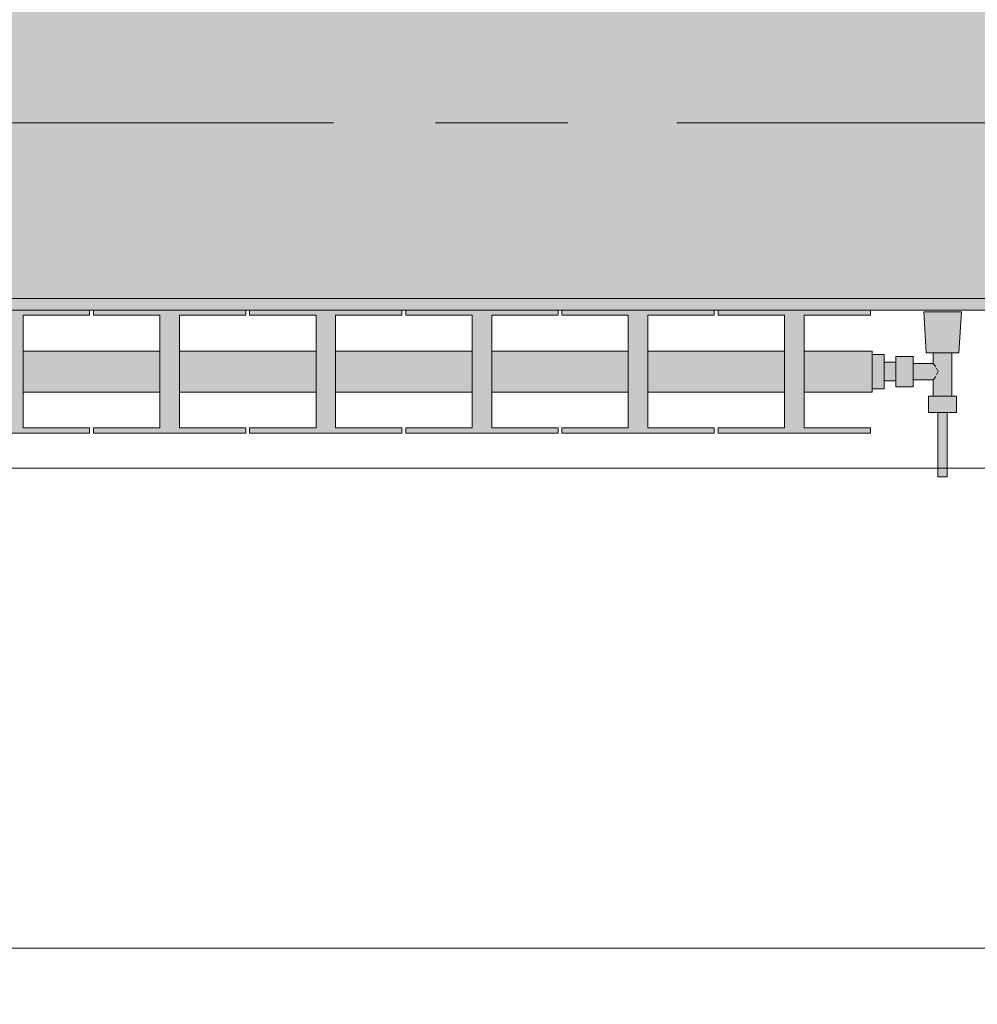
# Model space of a CAD drawing. Header units: metres. Extents: x -3.6 to 84.5, y -11 to 16.8.
# Tile 155 of 225: x 42.2 to 43, y -0.2 to 0.6. Entities that reach past the tile are written whole.
import ezdxf

# ---------------------------------------------------------------- set-up
doc = ezdxf.new("R2010")
doc.units = ezdxf.units.M
doc.header["$MEASUREMENT"] = 0
doc.linetypes.add('Achse', pattern=[0.2, 0.1, -0.05, 0, -0.05])
doc.linetypes.add('Strichlinie doppelt', pattern=[0.546806, 0.264583, -0.105833, 0.070556, -0.105833])
for name, color, linetype in [('155 - Bemaßung_ Beschriftung.Ausbau - Deckenelemente', 7, 'Continuous'), ('451 - Universal.Achsen Raster', 7, 'Continuous'), ('604 - Struktur.Wand Aussen', 7, 'Continuous'), ('608 - Struktur.Träger', 7, 'Continuous'), ('Neubau_801 - HKLSE.Heizung_ Klima_ Lüftung', 7, 'Continuous')]:
    doc.layers.add(name, color=color, linetype=linetype)
doc.styles.add('ERSTELLTER_STIL_2', font='txt')
doc.dimstyles.new('ERSTELLTER_STIL__5', dxfattribs={"dimtxt": 0.1, "dimasz": 0.0532, "dimexe": 0.18, "dimexo": 0.0625, "dimgap": 0, "dimtad": 1, "dimzin": 0, "dimdsep": 46, "dimtxsty": 'ERSTELLTER_STIL_2', "dimblk": 'ARROWHEAD_2', "dimblk1": 'ARROWHEAD_2', "dimblk2": 'ARROWHEAD_2', "dimcen": 0.09, "dimse1": 1, "dimse2": 1, "dimclrd": 256, "dimclre": 256, "dimclrt": 256, "dimazin": 0, "dimtfac": 1, "dimtdec": 4, "dimtmove": 2, "dimatfit": 3, "dimfxl": 1, "dimtolj": 1, "dimtzin": 0, "dimarcsym": 0})
doc.dimstyles.new('ERSTELLTER_STIL__7', dxfattribs={"dimtxt": 0.18, "dimasz": 0.03648, "dimexe": 0.18, "dimexo": 0.0625, "dimgap": 0, "dimtad": 0, "dimtih": 1, "dimtoh": 1, "dimdec": 4, "dimzin": 0, "dimdsep": 46, "dimcen": 0.09, "dimadec": 0, "dimazin": 0, "dimtfac": 1, "dimtdec": 4, "dimtmove": 0, "dimatfit": 3, "dimldrblk": 'ARROWHEAD_11', "dimfxl": 1, "dimtolj": 1, "dimtzin": 0, "dimarcsym": 0})

# ---------------------------------------------------------------- blocks, each defined once
blk = doc.blocks.new('*D166')
at = {"layer": '155 - Bemaßung_ Beschriftung.Ausbau - Deckenelemente', "color": 160, "linetype": 'Continuous', "lineweight": 5, "true_color": 0x3232ff}
for p, q in [((43.26499, 0.33), (43.26499, 0.36423)), ((43.29999, 0.30979), (43.22999, 0.35021)), ((43.31749, 0.33), (43.21249, 0.33)), ((43.26499, 0.255), (43.26499, 0.33)), ((43.22999, 0.27521), (43.29999, 0.23479)), ((43.31749, 0.255), (43.21249, 0.255)), ((43.26499, 0.22077), (43.26499, 0.255))]:
    blk.add_line(p, q, dxfattribs=at)
at = {"layer": '155 - Bemaßung_ Beschriftung.Ausbau - Deckenelemente', "color": 160, "lineweight": 5, "true_color": 0x3232ff, "insert": (43.24607, 0.2622), "char_height": 0.1, "attachment_point": 7, "rotation": 90, "style": 'ERSTELLTER_STIL_2'}
blk.add_mtext('\\A1;{\\pql;\\fArial|b0|i0|c0|p38;7\\fArial|b0|i0|c0|p38;\\A1{\\H.66x;\\S5^  ;}}', dxfattribs=at)
blk = doc.blocks.new('ARROWHEAD_2')
at = {"color": 0, "linetype": 'Continuous', "lineweight": 0}
for p, q in [((-0.378, -0.655), (0.378, 0.655)), ((0, 0), (-1, 0))]:
    blk.add_line(p, q, dxfattribs=at)
blk = doc.blocks.new('ARROWHEAD_11')
at = {"color": 0, "linetype": 'Continuous', "lineweight": 0}
blk.add_line((0, 0), (-1, 0), dxfattribs=at)
at = {"color": 0, "linetype": 'Continuous', "lineweight": 0, "const_width": 0.25, "flags": 128}
blk.add_lwpolyline([(-0.125, 0, 1), (0.125, 0, 1)], format="xyb", close=True, dxfattribs=at)

msp = doc.modelspace()

# ---------------------------------------------------------------- hatches: boundary and pattern name
at = {"layer": '608 - Struktur.Träger', "linetype": 'Continuous', "lineweight": 0, "true_color": 0x000000}
h = msp.add_hatch(dxfattribs=at)
h.set_pattern_fill('Beton__Stahlbeton_0001', color=18, style=0, pattern_type=2)
h.set_pattern_definition([(45, (0, 0), (-0.08485281, 0.08485281), []), (45, (-0.04243, 0.04243), (-0.08485281, 0.08485281), [0.09, -0.03])])
h.paths.add_polyline_path([(0.68999, 0.69998), (0.37999, 0.69998), (0.37999, 0.39998), (0.68999, 0.39998), (3.96999, 0.39998), (4.28999, 0.39998), (7.56999, 0.39998), (7.88999, 0.39998), (11.16999, 0.39998), (11.48999, 0.39998), (14.76999, 0.39998), (15.08999, 0.39998), (18.36999, 0.39998), (18.68999, 0.39998), (21.96999, 0.39998), (22.28999, 0.39998), (25.56999, 0.39998), (25.88999, 0.39998), (29.16999, 0.39998), (29.48999, 0.39998), (32.76999, 0.39998), (33.08999, 0.39998), (36.36999, 0.39998), (36.68999, 0.39998), (39.96999, 0.39998), (40.28999, 0.39998), (43.56999, 0.39998), (43.88999, 0.39998), (47.16999, 0.39998), (47.48999, 0.39998), (50.76999, 0.39998), (51.08999, 0.39998), (51.79999, 0.39998), (51.96999, 0.39998), (54.36999, 0.39998), (54.68999, 0.39998), (57.96999, 0.39998), (58.28999, 0.39998), (61.56999, 0.39998), (61.87999, 0.39998), (61.87999, 0.69998), (61.56999, 0.69998), (58.28999, 0.69998), (57.96999, 0.69998), (54.68999, 0.69998), (54.36999, 0.69998), (51.96999, 0.69998), (51.79999, 0.69998), (51.08999, 0.69998), (50.76999, 0.69998), (47.48999, 0.69998), (47.16999, 0.69998), (43.88999, 0.69998), (43.56999, 0.69998), (40.28999, 0.69998), (39.935, 0.69998), (36.68999, 0.69998), (36.36999, 0.69998), (33.08999, 0.69998), (32.76999, 0.69998), (29.48999, 0.69998), (29.16999, 0.69998), (25.88999, 0.69998), (25.56999, 0.69998), (22.28999, 0.69998), (21.96999, 0.69998), (18.68999, 0.69998), (18.36999, 0.69998), (15.08999, 0.69998), (14.76999, 0.69998), (11.48999, 0.69998), (11.16999, 0.69998), (7.88999, 0.69998), (7.56999, 0.69998), (4.28999, 0.69998), (3.96999, 0.69998)])
h = msp.add_hatch(dxfattribs=at)
h.set_pattern_fill('Gips_0001', color=18, style=0, pattern_type=2)
h.set_pattern_definition([(45, (0, 0), (-0.01767767, 0.01767767), [0, -0.025])])
h.paths.add_polyline_path([(40.28999, 0.39998), (40.28999, 0.38998), (43.56999, 0.38998), (43.56999, 0.39998)])
at = {"layer": 'Neubau_801 - HKLSE.Heizung_ Klima_ Lüftung', "linetype": 'Continuous', "lineweight": 0, "true_color": 0x3a3a3a}
for points in [[(42.94, 0.32), (42.94, 0.355), (42.88167, 0.355), (42.88167, 0.38563), (42.93833, 0.38563), (42.93833, 0.39), (42.80833, 0.39), (42.80833, 0.38563), (42.865, 0.38563), (42.865, 0.355), (42.74833, 0.355), (42.74833, 0.38563), (42.805, 0.38563), (42.805, 0.39), (42.675, 0.39), (42.675, 0.38563), (42.73167, 0.38563), (42.73167, 0.355), (42.615, 0.355), (42.615, 0.38563), (42.67167, 0.38563), (42.67167, 0.39), (42.54167, 0.39), (42.54167, 0.38563), (42.59833, 0.38563), (42.59833, 0.355), (42.48167, 0.355), (42.48167, 0.38563), (42.53833, 0.38563), (42.53833, 0.39), (42.40833, 0.39), (42.40833, 0.38563), (42.465, 0.38563), (42.465, 0.355), (42.34833, 0.355), (42.34833, 0.38563), (42.405, 0.38563), (42.405, 0.39), (42.275, 0.39), (42.275, 0.38563), (42.33167, 0.38563), (42.33167, 0.355), (42.215, 0.355), (42.215, 0.38563), (42.27167, 0.38563), (42.27167, 0.39), (42.14167, 0.39), (42.14167, 0.38563), (42.19833, 0.38563), (42.19833, 0.355), (42.08167, 0.355), (42.08167, 0.38563), (42.13833, 0.38563), (42.13833, 0.39), (42.00833, 0.39), (42.00833, 0.38563), (42.065, 0.38563), (42.065, 0.355), (41.94833, 0.355), (41.94833, 0.38563), (42.005, 0.38563), (42.005, 0.39), (41.875, 0.39), (41.875, 0.38563), (41.93167, 0.38563), (41.93167, 0.355), (41.815, 0.355), (41.815, 0.38563), (41.87167, 0.38563), (41.87167, 0.39), (41.74167, 0.39), (41.74167, 0.38563), (41.79833, 0.38563), (41.79833, 0.355), (41.68167, 0.355), (41.68167, 0.38563), (41.73833, 0.38563), (41.73833, 0.39), (41.60833, 0.39), (41.60833, 0.38563), (41.665, 0.38563), (41.665, 0.355), (41.54833, 0.355), (41.54833, 0.38563), (41.605, 0.38563), (41.605, 0.39), (41.475, 0.39), (41.475, 0.38563), (41.53167, 0.38563), (41.53167, 0.355), (41.415, 0.355), (41.415, 0.38563), (41.47167, 0.38563), (41.47167, 0.39), (41.34167, 0.39), (41.34167, 0.38563), (41.39833, 0.38563), (41.39833, 0.355), (41.28167, 0.355), (41.28167, 0.38563), (41.33833, 0.38563), (41.33833, 0.39), (41.20833, 0.39), (41.20833, 0.38563), (41.265, 0.38563), (41.265, 0.355), (41.14833, 0.355), (41.14833, 0.38563), (41.205, 0.38563), (41.205, 0.39), (41.075, 0.39), (41.075, 0.38563), (41.13167, 0.38563), (41.13167, 0.355), (41.015, 0.355), (41.015, 0.38563), (41.07167, 0.38563), (41.07167, 0.39), (40.94167, 0.39), (40.94167, 0.38563), (40.99833, 0.38563), (40.99833, 0.355), (40.94, 0.355), (40.94, 0.32), (40.99833, 0.32), (40.99833, 0.28938), (40.94167, 0.28938), (40.94167, 0.285), (41.07167, 0.285), (41.07167, 0.28938), (41.015, 0.28938), (41.015, 0.32), (41.13167, 0.32), (41.13167, 0.28938), (41.075, 0.28938), (41.075, 0.285), (41.205, 0.285), (41.205, 0.28938), (41.14833, 0.28938), (41.14833, 0.32), (41.265, 0.32), (41.265, 0.28938), (41.20833, 0.28938), (41.20833, 0.285), (41.33833, 0.285), (41.33833, 0.28938), (41.28167, 0.28938), (41.28167, 0.32), (41.39833, 0.32), (41.39833, 0.28938), (41.34167, 0.28938), (41.34167, 0.285), (41.47167, 0.285), (41.47167, 0.28938), (41.415, 0.28938), (41.415, 0.32), (41.53167, 0.32), (41.53167, 0.28938), (41.475, 0.28938), (41.475, 0.285), (41.605, 0.285), (41.605, 0.28938), (41.54833, 0.28938), (41.54833, 0.32), (41.665, 0.32), (41.665, 0.28938), (41.60833, 0.28938), (41.60833, 0.285), (41.73833, 0.285), (41.73833, 0.28938), (41.68167, 0.28938), (41.68167, 0.32), (41.79833, 0.32), (41.79833, 0.28938), (41.74167, 0.28938), (41.74167, 0.285), (41.87167, 0.285), (41.87167, 0.28938), (41.815, 0.28938), (41.815, 0.32), (41.93167, 0.32), (41.93167, 0.28938), (41.875, 0.28938), (41.875, 0.285), (42.005, 0.285), (42.005, 0.28938), (41.94833, 0.28938), (41.94833, 0.32), (42.065, 0.32), (42.065, 0.28938), (42.00833, 0.28938), (42.00833, 0.285), (42.13833, 0.285), (42.13833, 0.28938), (42.08167, 0.28938), (42.08167, 0.32), (42.19833, 0.32), (42.19833, 0.28938), (42.14167, 0.28938), (42.14167, 0.285), (42.27167, 0.285), (42.27167, 0.28938), (42.215, 0.28938), (42.215, 0.32), (42.33167, 0.32), (42.33167, 0.28938), (42.275, 0.28938), (42.275, 0.285), (42.405, 0.285), (42.405, 0.28938), (42.34833, 0.28938), (42.34833, 0.32), (42.465, 0.32), (42.465, 0.28938), (42.40833, 0.28938), (42.40833, 0.285), (42.53833, 0.285), (42.53833, 0.28938), (42.48167, 0.28938), (42.48167, 0.32), (42.59833, 0.32), (42.59833, 0.28938), (42.54167, 0.28938), (42.54167, 0.285), (42.67167, 0.285), (42.67167, 0.28938), (42.615, 0.28938), (42.615, 0.32), (42.73167, 0.32), (42.73167, 0.28938), (42.675, 0.28938), (42.675, 0.285), (42.805, 0.285), (42.805, 0.28938), (42.74833, 0.28938), (42.74833, 0.32), (42.865, 0.32), (42.865, 0.28938), (42.80833, 0.28938), (42.80833, 0.285), (42.93833, 0.285), (42.93833, 0.28938), (42.88167, 0.28938), (42.88167, 0.32)], [(42.94, 0.35222), (42.94, 0.32278), (42.95, 0.32278), (42.95, 0.3295), (42.96, 0.3295), (42.96, 0.3245), (42.975, 0.3245), (42.975, 0.3305), (42.992, 0.3305), (42.992, 0.3165), (42.988, 0.3165), (42.988, 0.3025), (42.996, 0.3025), (42.996, 0.2475), (43.004, 0.2475), (43.004, 0.3025), (43.012, 0.3025), (43.012, 0.3165), (43.008, 0.3165), (43.008, 0.3535), (43.014, 0.3535), (43.016, 0.3885), (42.984, 0.3885), (42.986, 0.3535), (42.992, 0.3535), (42.992, 0.3445), (42.975, 0.3445), (42.975, 0.3505), (42.96, 0.3505), (42.96, 0.3455), (42.95, 0.3455), (42.95, 0.35222)]]:
    msp.add_hatch(color=250, dxfattribs=at).paths.add_polyline_path(points)

# ---------------------------------------------------------------- linework, layer by layer
at = {"layer": '451 - Universal.Achsen Raster', "color": 160, "linetype": 'Strichlinie doppelt', "lineweight": 9, "true_color": 0x3232ff}
msp.add_line((64.93503, 0.54998), (-3.175, 0.54998), dxfattribs=at)
at = {"layer": '604 - Struktur.Wand Aussen', "color": 7, "linetype": 'Continuous', "lineweight": 13}
for p, q in [((43.14, 0.255), (41.94, 0.255)), ((41.94, -0.155), (43.14, -0.155))]:
    msp.add_line(p, q, dxfattribs=at)
at = {"layer": '608 - Struktur.Träger', "color": 7, "linetype": 'Achse', "lineweight": 9}
msp.add_line((0.37999, 0.54998), (61.87999, 0.54998), dxfattribs=at)
at = {"layer": '608 - Struktur.Träger', "color": 7, "linetype": 'Continuous', "lineweight": 13}
msp.add_line((0.37999, 0.38998), (61.87999, 0.38998), dxfattribs=at)
at = {"layer": '608 - Struktur.Träger', "color": 7, "linetype": 'Continuous', "lineweight": 5}
msp.add_line((43.56999, 0.38998), (40.28999, 0.38998), dxfattribs=at)
at = {"layer": '608 - Struktur.Träger', "color": 7, "linetype": 'Continuous', "lineweight": 13, "flags": 128}
msp.add_lwpolyline([(54.68999, 0.39998), (54.36999, 0.39998), (51.96999, 0.39998), (51.79999, 0.39998), (51.08999, 0.39998), (50.76999, 0.39998), (47.48999, 0.39998), (47.16999, 0.39998), (43.88999, 0.39998), (43.56999, 0.39998), (40.28999, 0.39998), (39.96999, 0.39998), (36.68999, 0.39998), (36.36999, 0.39998), (33.08999, 0.39998), (32.76999, 0.39998), (29.48999, 0.39998), (29.16999, 0.39998), (25.88999, 0.39998), (25.56999, 0.39998), (22.28999, 0.39998), (21.96999, 0.39998), (18.68999, 0.39998), (18.36999, 0.39998)], dxfattribs=at)
at = {"layer": 'Neubau_801 - HKLSE.Heizung_ Klima_ Lüftung', "color": 7, "linetype": 'Continuous', "lineweight": 5, "true_color": 0xebebeb}
for p, q in [((42.27167, 0.39), (42.14167, 0.39)), ((42.27167, 0.39), (42.14167, 0.39)), ((42.27167, 0.38563), (42.27167, 0.39)), ((42.405, 0.39), (42.275, 0.39)), ((42.275, 0.39), (42.275, 0.38563)), ((42.405, 0.39), (42.275, 0.39)), ((42.275, 0.39), (42.275, 0.38563)), ((42.405, 0.38563), (42.405, 0.39)), ((42.405, 0.38563), (42.405, 0.39)), ((42.53833, 0.39), (42.40833, 0.39)), ((42.53833, 0.39), (42.40833, 0.39)), ((42.40833, 0.39), (42.40833, 0.38563)), ((42.53833, 0.38563), (42.53833, 0.39)), ((42.67167, 0.39), (42.54167, 0.39)), ((42.54167, 0.39), (42.54167, 0.38563)), ((42.67167, 0.39), (42.54167, 0.39)), ((42.54167, 0.39), (42.54167, 0.38563)), ((42.67167, 0.38563), (42.67167, 0.39)), ((42.805, 0.39), (42.675, 0.39)), ((42.675, 0.39), (42.675, 0.38563)), ((42.805, 0.39), (42.675, 0.39)), ((42.675, 0.39), (42.675, 0.38563)), ((42.805, 0.38563), (42.805, 0.39)), ((42.805, 0.38563), (42.805, 0.39)), ((42.93833, 0.39), (42.80833, 0.39)), ((42.93833, 0.39), (42.80833, 0.39)), ((42.80833, 0.39), (42.80833, 0.38563)), ((42.93833, 0.38563), (42.93833, 0.39)), ((42.93833, 0.38563), (42.93833, 0.39)), ((42.98869, 0.3885), (42.984, 0.3885)), ((42.984, 0.3885), (42.98869, 0.3885)), ((42.986, 0.3535), (42.984, 0.3885)), ((42.98869, 0.3885), (43, 0.3885)), ((43, 0.3885), (42.98869, 0.3885)), ((43, 0.3885), (43.01131, 0.3885)), ((43.01131, 0.3885), (43, 0.3885)), ((43.01131, 0.3885), (43.016, 0.3885)), ((43.016, 0.3885), (43.01131, 0.3885)), ((43.014, 0.3535), (43.016, 0.3885)), ((42.215, 0.28938), (42.215, 0.38563)), ((42.215, 0.38563), (42.27167, 0.38563)), ((42.275, 0.38563), (42.33167, 0.38563)), ((42.33167, 0.38563), (42.33167, 0.28938)), ((42.34833, 0.28938), (42.34833, 0.38563)), ((42.34833, 0.38563), (42.405, 0.38563)), ((42.40833, 0.38563), (42.465, 0.38563)), ((42.465, 0.38563), (42.465, 0.28938)), ((42.48167, 0.28938), (42.48167, 0.38563)), ((42.48167, 0.38563), (42.53833, 0.38563)), ((42.54167, 0.38563), (42.59833, 0.38563)), ((42.59833, 0.38563), (42.59833, 0.28938)), ((42.615, 0.28938), (42.615, 0.38563)), ((42.615, 0.38563), (42.67167, 0.38563)), ((42.675, 0.38563), (42.73167, 0.38563)), ((42.73167, 0.38563), (42.73167, 0.28938)), ((42.74833, 0.28938), (42.74833, 0.38563)), ((42.74833, 0.38563), (42.805, 0.38563)), ((42.80833, 0.38563), (42.865, 0.38563)), ((42.865, 0.38563), (42.865, 0.28938)), ((42.88167, 0.28938), (42.88167, 0.38563)), ((42.88167, 0.38563), (42.93833, 0.38563)), ((42.33167, 0.355), (42.215, 0.355)), ((42.465, 0.355), (42.34833, 0.355)), ((42.59833, 0.355), (42.48167, 0.355)), ((42.73167, 0.355), (42.615, 0.355)), ((42.865, 0.355), (42.74833, 0.355)), ((42.94, 0.355), (42.88167, 0.355)), ((42.94, 0.34987), (42.94, 0.355)), ((42.986, 0.3535), (42.9901, 0.3535)), ((42.9901, 0.3535), (43, 0.3535)), ((42.992, 0.3445), (42.992, 0.3535)), ((43, 0.3535), (43.0099, 0.3535)), ((43.008, 0.3165), (43.008, 0.3535)), ((43.0099, 0.3535), (43.014, 0.3535)), ((42.95, 0.35222), (42.94, 0.35222)), ((42.95, 0.35222), (42.94, 0.35222)), ((42.95, 0.35222), (42.94, 0.35222)), ((42.95, 0.35222), (42.94, 0.35222)), ((42.94, 0.3375), (42.94, 0.34987)), ((42.95, 0.3375), (42.95, 0.35222)), ((42.95, 0.3375), (42.95, 0.35222)), ((42.95, 0.34316), (42.95, 0.3455)), ((42.96, 0.3455), (42.95, 0.3455)), ((42.96, 0.344), (42.96, 0.3505)), ((42.975, 0.3505), (42.96, 0.3505)), ((42.975, 0.344), (42.975, 0.3505)), ((42.94, 0.32513), (42.94, 0.3375)), ((42.95, 0.3375), (42.95, 0.34316)), ((42.95, 0.32278), (42.95, 0.3375)), ((42.95, 0.32278), (42.95, 0.3375)), ((42.95, 0.33184), (42.95, 0.3375)), ((42.96, 0.331), (42.96, 0.344)), ((42.992, 0.3445), (42.975, 0.3445)), ((42.975, 0.331), (42.975, 0.344)), ((42.99372, 0.34245), (42.992, 0.3445)), ((42.99423, 0.34139), (42.99372, 0.34245)), ((42.99613, 0.3375), (42.99474, 0.34035)), ((42.99474, 0.33465), (42.99613, 0.3375)), ((42.95, 0.3295), (42.95, 0.33184)), ((42.96, 0.3295), (42.95, 0.3295)), ((42.96, 0.3245), (42.96, 0.331)), ((42.975, 0.3245), (42.975, 0.331)), ((42.992, 0.3305), (42.975, 0.3305)), ((42.992, 0.3305), (42.99372, 0.33255)), ((42.992, 0.3165), (42.992, 0.3305)), ((42.99372, 0.33255), (42.99423, 0.33361)), ((42.33167, 0.32), (42.215, 0.32)), ((42.465, 0.32), (42.34833, 0.32)), ((42.59833, 0.32), (42.48167, 0.32)), ((42.73167, 0.32), (42.615, 0.32)), ((42.865, 0.32), (42.74833, 0.32)), ((42.94, 0.32), (42.88167, 0.32)), ((42.94, 0.32), (42.94, 0.32513)), ((42.95, 0.32278), (42.94, 0.32278)), ((42.95, 0.32278), (42.94, 0.32278)), ((42.975, 0.3245), (42.96, 0.3245)), ((42.988, 0.3165), (42.994, 0.3165)), ((42.988, 0.3025), (42.988, 0.3165)), ((42.994, 0.3165), (43.006, 0.3165)), ((43.006, 0.3165), (43.012, 0.3165)), ((43.012, 0.3025), (43.012, 0.3165)), ((42.988, 0.3025), (42.994, 0.3025)), ((42.994, 0.3025), (43.006, 0.3025)), ((42.996, 0.2475), (42.996, 0.3025)), ((42.996, 0.3025), (42.99717, 0.3025)), ((42.99717, 0.3025), (43, 0.3025)), ((43, 0.3025), (43.00283, 0.3025)), ((43.00283, 0.3025), (43.004, 0.3025)), ((43.004, 0.2475), (43.004, 0.3025)), ((43.006, 0.3025), (43.012, 0.3025)), ((42.27167, 0.28938), (42.215, 0.28938)), ((42.27167, 0.285), (42.27167, 0.28938)), ((42.275, 0.28938), (42.275, 0.285)), ((42.33167, 0.28938), (42.275, 0.28938)), ((42.275, 0.28938), (42.275, 0.285)), ((42.405, 0.28938), (42.34833, 0.28938)), ((42.405, 0.285), (42.405, 0.28938)), ((42.405, 0.285), (42.405, 0.28938)), ((42.465, 0.28938), (42.40833, 0.28938)), ((42.40833, 0.28938), (42.40833, 0.285)), ((42.53833, 0.28938), (42.48167, 0.28938)), ((42.53833, 0.285), (42.53833, 0.28938)), ((42.54167, 0.28938), (42.54167, 0.285)), ((42.59833, 0.28938), (42.54167, 0.28938)), ((42.54167, 0.28938), (42.54167, 0.285)), ((42.67167, 0.28938), (42.615, 0.28938)), ((42.67167, 0.285), (42.67167, 0.28938)), ((42.675, 0.28938), (42.675, 0.285)), ((42.73167, 0.28938), (42.675, 0.28938)), ((42.675, 0.28938), (42.675, 0.285)), ((42.805, 0.28938), (42.74833, 0.28938)), ((42.805, 0.285), (42.805, 0.28938)), ((42.805, 0.285), (42.805, 0.28938)), ((42.865, 0.28938), (42.80833, 0.28938)), ((42.80833, 0.28938), (42.80833, 0.285)), ((42.93833, 0.28938), (42.88167, 0.28938)), ((42.93833, 0.285), (42.93833, 0.28938)), ((42.93833, 0.285), (42.93833, 0.28938)), ((42.14167, 0.285), (42.27167, 0.285)), ((42.275, 0.285), (42.405, 0.285)), ((42.40833, 0.285), (42.53833, 0.285)), ((42.54167, 0.285), (42.67167, 0.285)), ((42.675, 0.285), (42.805, 0.285)), ((42.80833, 0.285), (42.93833, 0.285)), ((42.996, 0.2475), (42.99717, 0.2475)), ((42.99717, 0.2475), (43, 0.2475)), ((43, 0.2475), (43.00283, 0.2475)), ((43.00283, 0.2475), (43.004, 0.2475))]:
    msp.add_line(p, q, dxfattribs=at)

# ---------------------------------------------------------------- dimensions: what is measured, and where the dimension line sits
at = {"layer": '155 - Bemaßung_ Beschriftung.Ausbau - Deckenelemente', "color": 160, "linetype": 'Continuous', "lineweight": 5, "true_color": 0x3232ff}
dim = msp.add_linear_dim(base=(43.2649880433, 0.33), p1=(43.5699889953, 0.255), p2=(43.3949880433, 0.33), angle=90, dimstyle='ERSTELLTER_STIL__5', dxfattribs=at)
dim.commit()
dim.dimension.update_dxf_attribs({"geometry": '*D166', "text_midpoint": (43.194988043, 0.4353756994), "dimtype": 160, "text_rotation": 90})

# ---------------------------------------------------------------- leaders
at = {"layer": '155 - Bemaßung_ Beschriftung.Ausbau - Deckenelemente', "color": 1, "linetype": 'Continuous', "lineweight": 9, "annotation_type": 0, "has_hookline": 1, "hookline_direction": 1, "text_width": 0.9053}
for points in [[(43.39499, 0.33), (43.39499, -0.36761), (43.29461, -0.36761)], [(43.49499, 0.33), (43.49499, -0.78573), (43.39461, -0.78573)]]:
    msp.add_leader(points, dimstyle='ERSTELLTER_STIL__7', dxfattribs=at)

doc.saveas('drawing.dxf')
